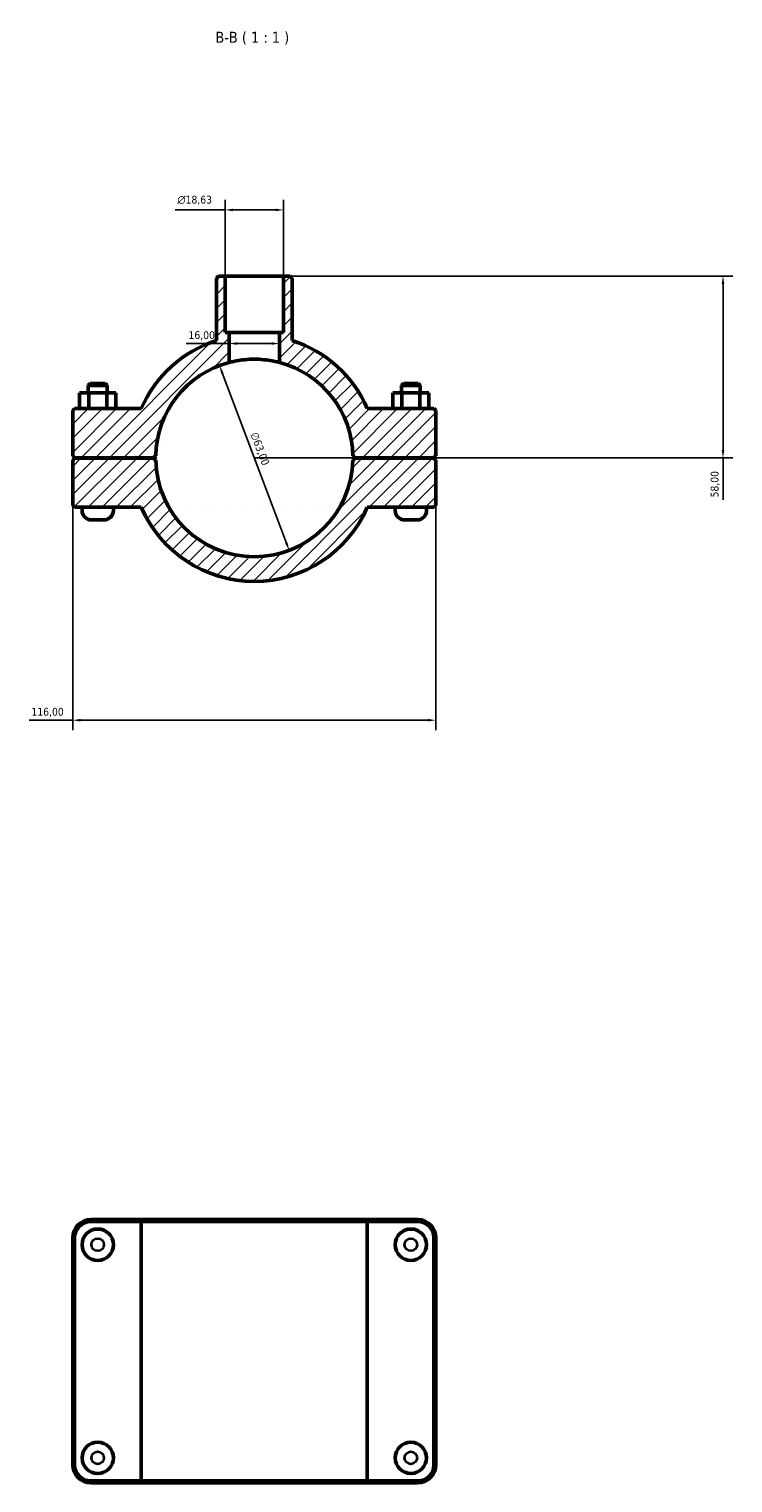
# Model space of a CAD drawing. Header units: millimetres. Extents: x 0 to 1138, y -9 to 1083.
# Tile 4 of 6: x 355 to 579, y 619 to 1083. Entities that reach past the tile are written whole.
import ezdxf

# ---------------------------------------------------------------- set-up
doc = ezdxf.new("R2010")
doc.units = ezdxf.units.MM
for name, color, linetype, lineweight in [('Dimension (ISO)', 7, 'Continuous', 25), ('Hatch (ISO)', 7, 'Continuous', 18), ('Symbol (ISO)', 7, 'Continuous', 25), ('Visible (ISO)', 7, 'Continuous', 50), ('Visible Narrow (ISO)', 7, 'Continuous', 35)]:
    doc.layers.add(name, color=color, linetype=linetype, lineweight=lineweight)
doc.styles.add('Label Text (ISO)', font='tahoma.ttf')
doc.styles.add('Note Text (ISO)', font='tahoma.ttf')
doc.dimstyles.new('Default (ISO)', dxfattribs={"dimtxt": 2.5, "dimasz": 2.5, "dimexe": 3.175, "dimexo": 0, "dimgap": 0.762, "dimtad": 1, "dimrnd": 1e-08, "dimzin": 0, "dimtxsty": 'Note Text (ISO)', "dimcen": 0.09, "dimdle": 10, "dimclrd": 256, "dimclre": 256, "dimclrt": 232, "dimazin": 0, "dimtfac": 1.40208, "dimtmove": 0, "dimatfit": 3, "dimfxl": 1, "dimtolj": 1, "dimtzin": 0, "dimlwd": -1, "dimlwe": -1, "dimarcsym": 0})

# ---------------------------------------------------------------- blocks, each defined once
blk = doc.blocks.new('*D11')
at = {"layer": 'Defpoints', "color": 0, "transparency": 16777216}
for p in [(415.41, 975.44), (437.66, 916.5)]:
    blk.add_point(p, dxfattribs=at)
at = {"layer": 'Dimension (ISO)', "transparency": 16777216}
blk.add_line((436.77, 918.84), (416.29, 973.1), dxfattribs=at)
blk.add_arc((426.53, 945.97), 31.5, 75.2875, 116.4555, dxfattribs=at)
for points in [[(416.68, 973.25), (415.9, 972.96), (415.41, 975.44)], [(437.16, 918.99), (436.38, 918.69), (437.66, 916.5)]]:
    blk.add_solid(points, dxfattribs=at)
at = {"layer": 'Dimension (ISO)', "color": 232, "true_color": 0xca0064, "transparency": 16777216, "insert": (427.56, 954.51), "char_height": 2.5, "attachment_point": 1, "rotation": 290.6804, "style": 'Note Text (ISO)'}
blk.add_mtext('\\A1;∅63,00', dxfattribs=at)
blk = doc.blocks.new('*D12')
at = {"layer": 'Defpoints', "color": 0, "transparency": 16777216}
for p in [(435.85, 1003.97), (426.53, 945.97), (576.2, 945.97)]:
    blk.add_point(p, dxfattribs=at)
at = {"layer": 'Dimension (ISO)', "transparency": 16777216}
for p, q in [((435.85, 1003.97), (579.38, 1003.97)), ((576.2, 1001.47), (576.2, 948.47)), ((426.53, 945.97), (579.38, 945.97)), ((576.2, 945.97), (576.2, 932.61))]:
    blk.add_line(p, q, dxfattribs=at)
for points in [[(575.78, 1001.47), (576.62, 1001.47), (576.2, 1003.97)], [(575.78, 948.47), (576.62, 948.47), (576.2, 945.97)]]:
    blk.add_solid(points, dxfattribs=at)
at = {"layer": 'Dimension (ISO)', "color": 232, "true_color": 0xca0064, "transparency": 16777216, "insert": (572.26, 933.37), "char_height": 2.5, "attachment_point": 1, "rotation": 90, "style": 'Note Text (ISO)'}
blk.add_mtext('\\A1;58,00', dxfattribs=at)
blk = doc.blocks.new('*D13')
at = {"layer": 'Defpoints', "color": 0, "transparency": 16777216}
for p in [(368.53, 930.85), (484.53, 930.85), (368.53, 862.31)]:
    blk.add_point(p, dxfattribs=at)
at = {"layer": 'Dimension (ISO)', "transparency": 16777216}
for p, q in [((368.53, 930.85), (368.53, 859.14)), ((484.53, 930.85), (484.53, 859.14)), ((368.53, 862.31), (354.6, 862.31)), ((482.03, 862.31), (371.03, 862.31))]:
    blk.add_line(p, q, dxfattribs=at)
for points in [[(371.03, 862.73), (371.03, 861.9), (368.53, 862.31)], [(482.03, 862.73), (482.03, 861.9), (484.53, 862.31)]]:
    blk.add_solid(points, dxfattribs=at)
at = {"layer": 'Dimension (ISO)', "color": 232, "true_color": 0xca0064, "transparency": 16777216, "insert": (355.36, 866.25), "char_height": 2.5, "attachment_point": 1, "style": 'Note Text (ISO)'}
blk.add_mtext('\\A1;116,00', dxfattribs=at)
blk = doc.blocks.new('*D14')
at = {"layer": 'Defpoints', "color": 0, "transparency": 16777216}
for p in [(418.53, 982.47), (418.53, 982.47), (434.53, 982.47)]:
    blk.add_point(p, dxfattribs=at)
at = {"layer": 'Dimension (ISO)', "transparency": 16777216}
for p, q in [((418.53, 982.47), (404.75, 982.47)), ((432.03, 982.47), (421.03, 982.47))]:
    blk.add_line(p, q, dxfattribs=at)
for points in [[(421.03, 982.89), (421.03, 982.05), (418.53, 982.47)], [(432.03, 982.89), (432.03, 982.05), (434.53, 982.47)]]:
    blk.add_solid(points, dxfattribs=at)
at = {"layer": 'Dimension (ISO)', "color": 232, "true_color": 0xca0064, "transparency": 16777216, "insert": (405.52, 986.4), "char_height": 2.5, "attachment_point": 1, "style": 'Note Text (ISO)'}
blk.add_mtext('\\A1;16,00', dxfattribs=at)
blk = doc.blocks.new('*D15')
at = {"layer": 'Defpoints', "color": 0, "transparency": 16777216}
for p in [(417.22, 1025.09), (417.22, 1003.97), (435.85, 1003.97)]:
    blk.add_point(p, dxfattribs=at)
at = {"layer": 'Dimension (ISO)', "transparency": 16777216}
for p, q in [((417.22, 1025.09), (401.23, 1025.09)), ((417.22, 1003.97), (417.22, 1028.27)), ((433.35, 1025.09), (419.72, 1025.09)), ((435.85, 1003.97), (435.85, 1028.27))]:
    blk.add_line(p, q, dxfattribs=at)
for points in [[(419.72, 1025.51), (419.72, 1024.68), (417.22, 1025.09)], [(433.35, 1025.51), (433.35, 1024.68), (435.85, 1025.09)]]:
    blk.add_solid(points, dxfattribs=at)
at = {"layer": 'Dimension (ISO)', "color": 232, "true_color": 0xca0064, "transparency": 16777216, "insert": (401.99, 1029.62), "char_height": 2.5, "attachment_point": 1, "style": 'Note Text (ISO)'}
blk.add_mtext('\\A1;\\fAIGDT|b0|i0;\\H2.5000;\\ln\\fTahoma|b0|i0;\\H2.5000;18,63', dxfattribs=at)

msp = doc.modelspace()

# ---------------------------------------------------------------- hatches: boundary and pattern name
at = {"layer": 'Hatch (ISO)'}
h = msp.add_hatch(dxfattribs=at)
h.set_pattern_fill('ANSI31', color=256, scale=25.4, style=0)
h.set_pattern_definition([(45, (0, 0), (-2.245064, 2.245064), [])])
edge = h.paths.add_edge_path()
edge.add_ellipse((426.5312, 945.9726), major_axis=(31.4927, -0.68), ratio=1, start_angle=182.473761, end_angle=360)
edge.add_line((458.0239, 945.2927), (458.6612, 945.9226))
edge.add_line((458.6612, 945.9226), (483.9012, 945.9226))
edge.add_line((483.9012, 945.9226), (484.5312, 945.2926))
edge.add_line((484.5312, 945.2926), (484.5312, 930.8526))
edge.add_line((484.5312, 930.8526), (483.9012, 930.2226))
edge.add_line((483.9012, 930.2226), (462.619, 930.2226))
edge.add_ellipse((426.5312, 945.9726), major_axis=(-36.0878, -15.75), ratio=1, start_angle=0, end_angle=132.843643, ccw=False)
edge.add_line((390.4434, 930.2226), (369.1612, 930.2226))
edge.add_line((369.1612, 930.2226), (368.5312, 930.8526))
edge.add_line((368.5312, 930.8526), (368.5312, 945.2926))
edge.add_line((368.5312, 945.2926), (369.1612, 945.9226))
edge.add_line((369.1612, 945.9226), (394.4013, 945.9226))
edge.add_line((394.4013, 945.9226), (395.0386, 945.2927))
edge = h.paths.add_edge_path()
edge.add_line((438.6414, 1003.3426), (438.0114, 1003.9726))
edge.add_line((438.0114, 1003.9726), (435.8467, 1003.9726))
edge.add_line((435.8467, 1003.9726), (435.8467, 985.9726))
edge.add_line((435.8467, 985.9726), (434.5312, 985.9726))
edge.add_line((434.5312, 985.9726), (434.5312, 976.4398))
edge.add_ellipse((426.5312, 945.9726), major_axis=(8, 30.4672), ratio=1, start_angle=285.949338, end_angle=360, ccw=False)
edge.add_line((458.0239, 946.6526), (458.6612, 946.0226))
edge.add_line((458.6612, 946.0226), (483.9012, 946.0226))
edge.add_line((483.9012, 946.0226), (484.5312, 946.6526))
edge.add_line((484.5312, 946.6526), (484.5312, 961.0926))
edge.add_line((484.5312, 961.0926), (483.9012, 961.7226))
edge.add_line((483.9012, 961.7226), (462.619, 961.7226))
edge.add_ellipse((426.5312, 945.9726), major_axis=(36.0878, 15.75), ratio=1, start_angle=0, end_angle=48.509614)
edge.add_line((438.6414, 983.4391), (438.6414, 1003.3426))
edge = h.paths.add_edge_path()
edge.add_line((415.0511, 1003.9726), (414.4211, 1003.3426))
edge.add_line((414.4211, 1003.3426), (414.4211, 983.4391))
edge.add_ellipse((426.5312, 945.9726), major_axis=(-12.1101, 37.4665), ratio=1, start_angle=0, end_angle=48.509614)
edge.add_line((390.4434, 961.7226), (369.1612, 961.7226))
edge.add_line((369.1612, 961.7226), (368.5312, 961.0926))
edge.add_line((368.5312, 961.0926), (368.5312, 946.6526))
edge.add_line((368.5312, 946.6526), (369.1612, 946.0226))
edge.add_line((369.1612, 946.0226), (394.4013, 946.0226))
edge.add_line((394.4013, 946.0226), (395.0386, 946.6526))
edge.add_ellipse((426.5312, 945.9726), major_axis=(-31.4927, 0.68), ratio=1, start_angle=285.949338, end_angle=360, ccw=False)
edge.add_line((418.5312, 976.4398), (418.5312, 985.9726))
edge.add_line((418.5312, 985.9726), (417.2157, 985.9726))
edge.add_line((417.2157, 985.9726), (417.2157, 1003.9726))
edge.add_line((417.2157, 1003.9726), (415.0511, 1003.9726))

# ---------------------------------------------------------------- linework, layer by layer
at = {"layer": 'Visible (ISO)'}
for p, q in [((415.0511, 1003.9726), (414.4211, 1003.3426)), ((414.4211, 1003.3426), (414.4211, 983.4391)), ((417.2157, 1003.9726), (415.0511, 1003.9726)), ((417.2157, 985.9726), (417.2157, 1003.9726)), ((417.2157, 1003.9726), (435.8467, 1003.9726)), ((438.0114, 1003.9726), (435.8467, 1003.9726)), ((435.8467, 1003.9726), (435.8467, 985.9726)), ((438.6414, 1003.3426), (438.0114, 1003.9726)), ((438.6414, 983.4391), (438.6414, 1003.3426)), ((418.5312, 985.9726), (417.2157, 985.9726)), ((418.5312, 976.4398), (418.5312, 985.9726)), ((418.5312, 985.9726), (434.5312, 985.9726)), ((435.8467, 985.9726), (434.5312, 985.9726)), ((434.5312, 985.9726), (434.5312, 976.4398)), ((374.1612, 969.7226), (373.5312, 969.0926)), ((374.1612, 969.7226), (378.9012, 969.7226)), ((378.9012, 969.7226), (379.5312, 969.0926)), ((474.1612, 969.7226), (473.5312, 969.0926)), ((478.9012, 969.7226), (474.1612, 969.7226)), ((478.9012, 969.7226), (479.5312, 969.0926)), ((370.7578, 966.7226), (373.6713, 966.7226)), ((370.7578, 961.7226), (370.7578, 966.7226)), ((379.5312, 969.0926), (373.5312, 969.0926)), ((373.5312, 966.7226), (373.5312, 969.0926)), ((373.6713, 966.7226), (379.4447, 966.7226)), ((373.6713, 961.7226), (373.6713, 966.7226)), ((379.4447, 966.7226), (382.3046, 966.7226)), ((379.4447, 961.7226), (379.4447, 966.7226)), ((379.5312, 966.7226), (379.5312, 969.0926)), ((382.3046, 961.7226), (382.3046, 966.7226)), ((473.6177, 966.7226), (470.7578, 966.7226)), ((470.7578, 961.7226), (470.7578, 966.7226)), ((473.5312, 969.0926), (479.5312, 969.0926)), ((473.5312, 969.0926), (473.5312, 966.7226)), ((473.6177, 961.7226), (473.6177, 966.7226)), ((479.3911, 966.7226), (473.6177, 966.7226)), ((479.3911, 961.7226), (479.3911, 966.7226)), ((482.3046, 966.7226), (479.3911, 966.7226)), ((479.5312, 969.0926), (479.5312, 966.7226)), ((482.3046, 961.7226), (482.3046, 966.7226)), ((369.1612, 961.7226), (368.5312, 961.0926)), ((368.5312, 961.0926), (368.5312, 946.6526)), ((390.4434, 961.7226), (369.1612, 961.7226)), ((483.9012, 961.7226), (462.619, 961.7226)), ((484.5312, 961.0926), (483.9012, 961.7226)), ((484.5312, 946.6526), (484.5312, 961.0926)), ((368.5312, 946.6526), (369.1612, 946.0226)), ((394.4013, 946.0226), (395.0386, 946.6526)), ((458.0239, 946.6526), (458.6612, 946.0226)), ((483.9012, 946.0226), (484.5312, 946.6526)), ((369.1612, 945.9226), (368.5312, 945.2926)), ((368.5312, 945.2926), (368.5312, 930.8526)), ((369.1612, 946.0226), (394.4013, 946.0226)), ((394.4013, 945.9226), (369.1612, 945.9226)), ((371.5312, 945.9226), (371.5312, 946.0226)), ((381.5312, 945.9226), (381.5312, 946.0226)), ((395.0386, 945.2927), (394.4013, 945.9226)), ((458.6612, 945.9226), (458.0239, 945.2927)), ((458.6612, 946.0226), (483.9012, 946.0226)), ((483.9012, 945.9226), (458.6612, 945.9226)), ((471.5312, 946.0226), (471.5312, 945.9226)), ((481.5312, 946.0226), (481.5312, 945.9226)), ((484.5312, 945.2926), (483.9012, 945.9226)), ((484.5312, 930.8526), (484.5312, 945.2926)), ((368.5312, 930.8526), (369.1612, 930.2226)), ((369.1612, 930.2226), (390.4434, 930.2226)), ((371.5312, 929.2226), (371.5312, 930.2226)), ((381.5312, 929.2226), (381.5312, 930.2226)), ((462.619, 930.2226), (483.9012, 930.2226)), ((471.5312, 930.2226), (471.5312, 929.2226)), ((481.5312, 930.2226), (481.5312, 929.2226)), ((483.9012, 930.2226), (484.5312, 930.8526)), ((378.5312, 926.2226), (374.5312, 926.2226)), ((474.5312, 926.2226), (478.5312, 926.2226)), ((390.8583, 703.0008), (374.3312, 703.0008)), ((374.3312, 702.3708), (390.4434, 702.3708)), ((462.619, 702.3708), (390.4434, 702.3708)), ((390.4434, 619.6308), (390.4434, 702.3708)), ((390.8583, 703.0008), (462.2042, 703.0008)), ((478.7312, 703.0008), (462.2042, 703.0008)), ((462.619, 702.3708), (478.7312, 702.3708)), ((462.619, 619.6308), (462.619, 702.3708)), ((368.5312, 697.2008), (368.5312, 624.8008)), ((369.1612, 624.8008), (369.1612, 697.2008)), ((483.9012, 697.2008), (483.9012, 624.8008)), ((484.5312, 624.8008), (484.5312, 697.2008)), ((390.4434, 619.6308), (374.3312, 619.6308)), ((374.3312, 619.0008), (390.8583, 619.0008)), ((390.4434, 619.6308), (462.619, 619.6308)), ((462.2042, 619.0008), (390.8583, 619.0008)), ((462.2042, 619.0008), (478.7312, 619.0008)), ((478.7312, 619.6308), (462.619, 619.6308))]:
    msp.add_line(p, q, dxfattribs=at)
for centre in [(376.5312, 695.0008), (476.5312, 695.0008), (376.5312, 627.0008), (476.5312, 627.0008)]:
    msp.add_circle(centre, 5, dxfattribs=at)
for centre, radius, start, end in [((426.5312, 945.9726), 39.375, 107.912208, 156.421822), ((426.5312, 945.9726), 39.375, 23.578178, 72.087792), ((426.5312, 945.9726), 31.5, 104.712458, 178.76312), ((426.5312, 945.9726), 31.5, 1.23688, 75.287542), ((426.5312, 945.9726), 31.5, 181.23688, 358.76312), ((374.5312, 929.2226), 3, 180, 270), ((378.5312, 929.2226), 3, 270, 0), ((426.5312, 945.9726), 39.375, 203.578178, 336.421822), ((474.5312, 929.2226), 3, 180, 270), ((478.5312, 929.2226), 3, 270, 0), ((374.3312, 697.2008), 5.8, 90, 180), ((374.3312, 697.2008), 5.17, 90, 180), ((478.7312, 697.2008), 5.8, 0, 90), ((478.7312, 697.2008), 5.17, 0, 90), ((374.3312, 624.8008), 5.8, 180, 270), ((374.3312, 624.8008), 5.17, 180, 270), ((478.7312, 624.8008), 5.8, 270, 0), ((478.7312, 624.8008), 5.17, 270, 0)]:
    msp.add_arc(centre, radius, start, end, dxfattribs=at)
msp.add_open_spline([(434.5312, 976.4398), (434.5312, 976.4398), (434.3286, 976.4952), (433.5108, 976.6925), (432.8959, 976.8313), (431.4803, 977.0897), (430.5837, 977.2266), (428.6139, 977.4193), (427.5404, 977.4726), (425.522, 977.4726), (424.4485, 977.4193), (422.4787, 977.2266), (421.5821, 977.0897), (420.1665, 976.8313), (419.5516, 976.6925), (418.7338, 976.4952), (418.5312, 976.4398), (418.5312, 976.4398)], degree=3, knots=[0, 0, 0, 0, 0.30280588, 0.30280588, 0.60561176, 0.60561176, 0.90837246, 0.90837246, 1.21113316, 1.21113316, 1.51389386, 1.51389386, 1.81665457, 1.81665457, 2.11946045, 2.11946045, 2.42226633, 2.42226633, 2.42226633, 2.42226633], dxfattribs=at)
for points in [[(390.8583, 703.0008), (390.7193, 702.791), (390.581, 702.581), (390.4434, 702.3708)], [(462.2042, 703.0008), (462.3431, 702.791), (462.4814, 702.581), (462.619, 702.3708)], [(390.8583, 619.0008), (390.7193, 619.2106), (390.581, 619.4206), (390.4434, 619.6308)], [(462.2042, 619.0008), (462.3431, 619.2106), (462.4814, 619.4206), (462.619, 619.6308)]]:
    msp.add_open_spline(points, degree=3, dxfattribs=at)
at = {"layer": 'Visible Narrow (ISO)'}
for p, q in [((374.3312, 702.4023), (374.3312, 702.9693)), ((478.7312, 702.4023), (478.7312, 702.9693)), ((369.1297, 697.2008), (368.5627, 697.2008)), ((483.9327, 697.2008), (484.4997, 697.2008)), ((369.1297, 624.8008), (368.5627, 624.8008)), ((483.9327, 624.8008), (484.4997, 624.8008)), ((374.3312, 619.5993), (374.3312, 619.0323)), ((478.7312, 619.5993), (478.7312, 619.0323))]:
    msp.add_line(p, q, dxfattribs=at)
for centre in [(376.5312, 695.0008), (476.5312, 695.0008), (376.5312, 627.0008), (476.5312, 627.0008)]:
    msp.add_circle(centre, 2, dxfattribs=at)

# ---------------------------------------------------------------- texts
at = {"layer": 'Symbol (ISO)', "insert": (414.0923, 1077.7851), "char_height": 3.5, "attachment_point": 7, "style": 'Label Text (ISO)'}
msp.add_mtext('B-B ( 1 : 1 )', dxfattribs=at)

# ---------------------------------------------------------------- dimensions: what is measured, and where the dimension line sits
at = {"layer": 'Dimension (ISO)'}
dim = msp.add_linear_dim(base=(417.2157, 1025.0944), p1=(435.8467, 1003.9726), p2=(417.2157, 1003.9726), angle=180, text='\\fAIGDT|b0|i0;\\H2.5000;\\ln\\fTahoma|b0|i0;\\H2.5000;<>', dimstyle='Default (ISO)', override={"dimdec": 2, "dimtp": 0, "dimtm": 0, "dimtdec": 2, "dimtofl": 0, "dimatfit": 2}, dxfattribs=at)
dim.commit()
dim.dimension.update_dxf_attribs({"geometry": '*D15', "text_midpoint": (407.5187, 1025.0944), "dimtype": 160})
for base, p1, p2, angle, override, picture, middle in [((576.2016, 945.9726), (435.8467, 1003.9726), (426.5312, 945.9726), 90, {"dimdec": 2, "dimtp": 0, "dimtm": 0, "dimtdec": 2, "dimtofl": 0, "dimatfit": 2}, '*D12', (576.2016, 937.4726)), ((418.5312, 982.4702), (434.5312, 982.4702), (418.5312, 982.4702), 180, {"dimdec": 2, "dimse1": 1, "dimse2": 1, "dimtp": 0, "dimtm": 0, "dimtdec": 2, "dimtofl": 0, "dimatfit": 2}, '*D14', (409.5312, 982.4702))]:
    dim = msp.add_linear_dim(base=base, p1=p1, p2=p2, angle=angle, dimstyle='Default (ISO)', override=override, dxfattribs=at)
    dim.commit()
    dim.dimension.update_dxf_attribs({"geometry": picture, "text_midpoint": middle, "dimtype": 160})
dim = msp.add_diameter_dim_2p(p1=(437.6556, 916.5024), p2=(415.4068, 975.4429), dimstyle='Default (ISO)', override={"dimdec": 2, "dimlfac": 1, "dimtp": 0, "dimtm": 0, "dimtdec": 2, "dimatfit": 2}, dxfattribs=at)
dim.commit()
dim.dimension.update_dxf_attribs({"geometry": '*D11', "text_midpoint": (425.7773, 947.9698), "dimtype": 163})
dim = msp.add_linear_dim(base=(368.5312, 862.3128), p1=(484.5312, 930.8526), p2=(368.5312, 930.8526), dimstyle='Default (ISO)', override={"dimdec": 2, "dimtp": 0, "dimtm": 0, "dimtdec": 2, "dimtofl": 0, "dimatfit": 2}, dxfattribs=at)
dim.commit()
dim.dimension.update_dxf_attribs({"geometry": '*D13', "text_midpoint": (360.3154, 862.3128), "dimtype": 160})

doc.saveas('drawing.dxf')
